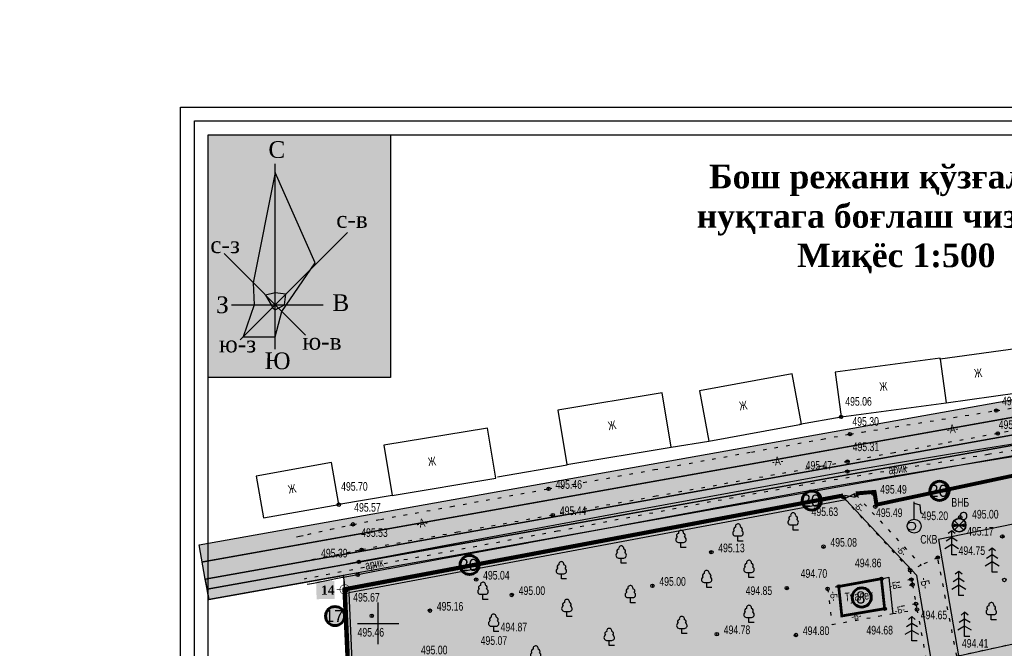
# Model space of a CAD drawing. Extents: x 0 to 667088, y 0 to 6446.
# Tile 80 of 83: x 2508 to 2650, y 375 to 466. Entities that reach past the tile are written whole.
import ezdxf

# ---------------------------------------------------------------- set-up
doc = ezdxf.new("R2010")
doc.units = 0
doc.header["$MEASUREMENT"] = 0
for name, pattern in [('CONTI', [0]), ('STRIH_1', [3, 2, -1]), ('STROT', [1.7, 0.5, -1.2])]:
    doc.linetypes.add(name, pattern=pattern)
for name, color, linetype in [('(002) Рамка', 7, 'Continuous'), ('Audi-СвК', 10, 'Continuous'), ('KNT_S0', 172, 'CONTI'), ('NAD_M0', 7, 'CONTI'), ('PI_OT0', 172, 'CONTI'), ('PI_ST0', 6, 'CONTI'), ('PI_TT0', 5, 'CONTI'), ('SETKR', 2, 'CONTI'), ('SIT_L0', 250, 'CONTI'), ('STR_L0', 6, 'CONTI'), ('USLZN0', 250, 'CONTI'), ('ZAPSK0', 250, 'CONTI'), ('стен', 7, 'Continuous')]:
    doc.layers.add(name, color=color, linetype=linetype)
doc.layers.add('.', color=7, linetype='Continuous', lineweight=15)
doc.layers.add('RAZMER CIP', color=252, linetype='Continuous', lineweight=18)
doc.styles.add('GOST 2.304', font='CS_Gost2304.shx')
doc.styles.add('SHRFT', font='TXT', dxfattribs={"width": 0.75})
doc.styles.get("Standard").update_dxf_attribs({"font": 'times.ttf'})
doc.styles.add('СТАНДАРТ', font='times.ttf')
doc.linetypes.add('ОГРАДА_ГЛИН', pattern='A,4,["|",Standard,S=0.8,R=0,X=0,Y=-0.8],0.5,["|",Standard,S=0.8,R=0,X=0,Y=-0.8],3.5', length=8)

# ---------------------------------------------------------------- blocks, each defined once
blk = doc.blocks.new('BL_333')
at = {"color": 0}
for p, q in [((0, -3), (0, 3)), ((-3, 0), (3, 0))]:
    blk.add_line(p, q, dxfattribs=at)
blk = doc.blocks.new('BL_101')
at = {"color": 0}
for p, q in [((-0.37, 0.75), (0.37, 0.75)), ((0, 0), (0, 0.75)), ((0.75, 0), (0, 0))]:
    blk.add_line(p, q, dxfattribs=at)
for centre, radius, start, end in [((-0.37, 1.14), 0.39, 120, 270), ((-0.34, 1.73), 0.3, 93, 230), ((0, 2.13), 0.37, 355, 195), ((0.34, 1.73), 0.3, 310, 87), ((0.37, 1.14), 0.39, 270, 60)]:
    blk.add_arc(centre, radius, start, end, dxfattribs=at)
blk = doc.blocks.new('BL_105')
at = {"color": 0}
for p, q in [((0, 3.5), (-0.5, 3.1)), ((0, 2.5), (0, 3.5)), ((0.5, 3.1), (0, 3.5)), ((0, 1.5), (-1, 0.9)), ((0, 2.5), (-0.8, 2)), ((0, 1.5), (0, 2.5)), ((0.8, 2), (0, 2.5)), ((0, 0), (0, 1.5)), ((1, 0.9), (0, 1.5)), ((0.75, 0), (0, 0))]:
    blk.add_line(p, q, dxfattribs=at)
blk = doc.blocks.new('BL_93')
at = {"color": 0}
for p, q in [((0, 1), (0, 3.5)), ((0, 3.3), (0.8, 3.1)), ((0.8, 3.1), (0.9, 2)), ((0.9, 2), (1.2, 1.8))]:
    blk.add_line(p, q, dxfattribs=at)
for centre, radius in [((0, 0), 1), ((-0.4, 0), 0.6), ((-0.4, 0), 0)]:
    blk.add_circle(centre, radius, dxfattribs=at)
blk = doc.blocks.new('BL_6')
at = {"color": 0}
for p, q in [((-1, 0), (1, 0)), ((-0.97, 0.25), (0.97, -0.25)), ((-0.97, -0.25), (0.97, 0.25)), ((-0.7, 0.7), (0.7, -0.7)), ((-0.7, -0.7), (0.7, 0.7))]:
    blk.add_line(p, q, dxfattribs=at)
for radius in [1, 0.95]:
    blk.add_circle((0, 0), radius, dxfattribs=at)
blk = doc.blocks.new('rhy')
at = {"layer": 'KNT_S0', "color": 5}
blk.add_lwpolyline([(1424.90116, 394.53), (1424.93116, 394.37), (1425.02116, 394.24), (1425.14116, 394.14), (1425.29116, 394.08), (1425.45116, 394.07), (1425.60116, 394.11), (1425.74116, 394.19), (1425.84116, 394.31), (1425.90116, 394.46), (1425.91116, 394.62), (1425.87116, 394.77), (1425.79116, 394.91), (1425.67116, 395.01), (1425.52116, 395.07), (1425.36116, 395.08), (1425.21116, 395.04), (1425.07116, 394.96), (1424.97116, 394.84), (1424.91116, 394.69), (1424.90116, 394.53)], dxfattribs=at)
at = {"layer": 'PI_ST0', "color": 0}
blk.add_circle((1337.78116, 386.07), 0.25, dxfattribs=at)
at = {"layer": 'PI_ST0', "color": 6}
blk.add_point((1337.78116, 386.07), dxfattribs=at)
at = {"layer": 'PI_TT0', "color": 0}
for centre in [(1407.70116, 408.89), (1430.16116, 409.81), (1408.99116, 406.41), (1430.37116, 406.5), (1408.63116, 402.43), (1408.61116, 400.99), (1365.39116, 398.5), (1408.03116, 397.3), (1409.88116, 397.59), (1412.37116, 397.8), (1335.04116, 396.21), (1412.66116, 395.92), (1366.01116, 394.7), (1424.93116, 394.37), (1337.10116, 393.36), (1431.03116, 391.62), (1405.16116, 390.13), (1338.34116, 389.69), (1388.93116, 389.33), (1337.95116, 387.93), (1421.69116, 388.56), (1417.69116, 386.72), (1354.92116, 385.38), (1380.41116, 384.48), (1407.36116, 384.38), (1413.53116, 385.5), (1417.87116, 385.38), (1418.04116, 384.65), (1431.32116, 385.32), (1336.10116, 383.77), (1360.06116, 383.15), (1399.84116, 384.15), (1405.75116, 384.04), (1418.54116, 381.88), (1339.81116, 380.13), (1348.22116, 380.89), (1414.00116, 381.17), (1418.68116, 381.06), (1389.73116, 377.49), (1401.17116, 377.36)]:
    blk.add_circle(centre, 0.25, dxfattribs=at)
for p in [(1407.70116, 408.89), (1430.16116, 409.81), (1408.99116, 406.41), (1430.37116, 406.5), (1408.63116, 402.43), (1408.61116, 400.99), (1365.39116, 398.5), (1409.88116, 397.59), (1412.37116, 397.8), (1335.04116, 396.21), (1408.03116, 397.3), (1366.01116, 394.7), (1412.66116, 395.92), (1337.10116, 393.36), (1424.93116, 394.37), (1431.03116, 391.62), (1338.34116, 389.69), (1388.93116, 389.33), (1405.16116, 390.13), (1337.95116, 387.93), (1421.69116, 388.56), (1417.69116, 386.72), (1354.92116, 385.38), (1413.53116, 385.5), (1417.87116, 385.38), (1418.04116, 384.65), (1336.10116, 383.77), (1380.41116, 384.48), (1399.84116, 384.15), (1405.75116, 384.04), (1407.36116, 384.38), (1360.06116, 383.15), (1418.54116, 381.88), (1348.22116, 380.89), (1414.00116, 381.17), (1418.68116, 381.06), (1339.81116, 380.13), (1389.73116, 377.49), (1401.17116, 377.36)]:
    blk.add_point(p, dxfattribs=at)
at = {"layer": 'SIT_L0', "color": 250}
for p, q in [((1408.25116, 397.58), (1409.72116, 397.27)), ((1409.62116, 397.76), (1408.30116, 397.11))]:
    blk.add_line(p, q, dxfattribs=at)
at = {"layer": 'STR_L0', "color": 0, "linetype": 'STROT'}
for points in [[(1328.93116, 391.55), (1329.38116, 391.65), (1330.55116, 391.91), (1332.14116, 392.26), (1333.88116, 392.65), (1335.48116, 393), (1336.65116, 393.26), (1337.10116, 393.36), (1341.08116, 394.08), (1351.35116, 395.95), (1365.39116, 398.5), (1380.70116, 401.27), (1394.74116, 403.82), (1405.01116, 405.69), (1408.99116, 406.41), (1410.78116, 406.7), (1415.54116, 407.46), (1422.31116, 408.55), (1430.16116, 409.81), (1438.13116, 411.11)], [(1438.55116, 407.97), (1430.37116, 406.5), (1422.31116, 405.02), (1415.36116, 403.71), (1410.47116, 402.78), (1408.63116, 402.43), (1404.74116, 401.72), (1394.69116, 399.9), (1380.96116, 397.42), (1366.01116, 394.7), (1352.28116, 392.22), (1342.23116, 390.4), (1338.34116, 389.69), (1337.88116, 389.6), (1336.68116, 389.36), (1335.04116, 389.02), (1333.26116, 388.67), (1331.63116, 388.34), (1330.43116, 388.09), (1329.97116, 388)], [(1409.88116, 397.59), (1419.27116, 387.45)], [(1417.69116, 386.72), (1408.03116, 397.3)], [(1424.44116, 374.32), (1441.42116, 378.03), (1440.47116, 383.9), (1449.09116, 385.09), (1448.94116, 386.05), (1455.48116, 387.02), (1455.26116, 388.31), (1459.61116, 388.95), (1459.08116, 392.21), (1473.37116, 394.75), (1477.93116, 368.37), (1478.60116, 362.18), (1458.90116, 357.65), (1456.91116, 370.03), (1443.11116, 367.94), (1441.64116, 376.24), (1424.92116, 372.16)], [(1438.43116, 295.91), (1433.22116, 328.12), (1432.54116, 332.09), (1424.92116, 372.16), (1424.44116, 374.32), (1421.69116, 388.56), (1419.27116, 387.45), (1417.69116, 386.72), (1417.87116, 385.38), (1418.04116, 384.65), (1418.54116, 381.88), (1418.68116, 381.06), (1426.70116, 337.61), (1418.27116, 336.01)], [(1417.87116, 385.38), (1414.72116, 384.7)], [(1418.04116, 384.65), (1414.81116, 383.95)], [(1407.36116, 384.38), (1405.75116, 384.04), (1406.39116, 378.88), (1415.19116, 380.46), (1418.68116, 381.06)], [(1418.54116, 381.88), (1415.11116, 381.22)]]:
    blk.add_lwpolyline(points, dxfattribs=at)
at = {"layer": 'STR_L0', "color": 0}
for points in [[(1435.74116, 419.13), (1422.06116, 417.24), (1422.04116, 417.24)], [(1422.06116, 417.24), (1422.04116, 417.4), (1406.83116, 415.34)], [(1422.04116, 417.24), (1422.91116, 410.95), (1436.61116, 412.84)], [(1387.24116, 412.68), (1388.57116, 405.4), (1401.98116, 407.85), (1400.65116, 415.13), (1387.24116, 412.68)], [(1406.83116, 415.34), (1407.70116, 408.89), (1422.91116, 410.95)], [(1366.71116, 409.89), (1368.01116, 402.02), (1383.12116, 404.51), (1381.82116, 412.38), (1366.71116, 409.89)], [(1401.71116, 407.84), (1407.70116, 408.89)], [(1452.93116, 408.16), (1451.25116, 407.9), (1446.72116, 407.19), (1440.13116, 406.16), (1432.24116, 404.9), (1423.84116, 403.55), (1415.71116, 402.2), (1408.61116, 400.99), (1400.19116, 399.48), (1388.61116, 397.35), (1375.43116, 394.91), (1362.21116, 392.46), (1350.52116, 390.28), (1341.91116, 388.67), (1337.95116, 387.93), (1336.70116, 387.69), (1335.27116, 387.42), (1333.80116, 387.14), (1332.41116, 386.87), (1331.26116, 386.64), (1330.46116, 386.48), (1330.17116, 386.43)], [(1432.52116, 403.13), (1424.78116, 401.88), (1424.13116, 401.78), (1416.04116, 400.44), (1416.01116, 400.43), (1408.92116, 399.22), (1408.88116, 399.21), (1400.97116, 397.8), (1400.51116, 397.71), (1388.94116, 395.59), (1388.78116, 395.56), (1375.76116, 393.15), (1375.64116, 393.12), (1362.54116, 390.7), (1362.35116, 390.66), (1350.85116, 388.52), (1350.82116, 388.51), (1342.33116, 386.92), (1342.24116, 386.91), (1338.29116, 386.17)], [(1341.55116, 404.81), (1342.75116, 397.55), (1357.76116, 400.02), (1356.56116, 407.28), (1341.55116, 404.81)], [(1383.12116, 404.51), (1388.57116, 405.4)], [(1323.09116, 400.35), (1324.16116, 394.28), (1335.04116, 396.21), (1333.97116, 402.28), (1323.09116, 400.35)], [(1358.01116, 400.22), (1368.10116, 401.98)], [(1338.28116, 386.17), (1337.78116, 386.07), (1337.04116, 385.93), (1335.69116, 385.67), (1335.60116, 385.66), (1334.14116, 385.38), (1333.97116, 385.35), (1332.76116, 385.11), (1331.61116, 384.88)], [(1331.60116, 384.88), (1331.38116, 384.83), (1330.79116, 384.72), (1330.47116, 384.66)], [(1407.36116, 384.38), (1407.81116, 380.12), (1414.00116, 381.17), (1413.53116, 385.5), (1413.22116, 385.44), (1407.36116, 384.38)], [(1413.53116, 385.5), (1414.59116, 385.73), (1414.72116, 384.7), (1414.81116, 383.95), (1415.11116, 381.22), (1415.19116, 380.46)]]:
    blk.add_lwpolyline(points, dxfattribs=at)
at = {"layer": 'ZAPSK0', "color": 4, "linetype": 'STROT'}
blk.add_lwpolyline([(1452.94715, 407.25438), (1428.99599, 403.46356), (1402.10821, 399.02432), (1388.8367, 396.59496), (1366.68476, 392.36296), (1343.74808, 388.07307), (1330.03972, 385.44845)], dxfattribs=at)
at = {"layer": 'ZAPSK0', "color": 0}
for points in [[(1445.66577, 403.37076), (1412.99999, 396.41114), (1412.71781, 398.24044), (1409.84672, 397.9983)], [(1407.94674, 397.74879), (1335.62762, 384.1456), (1337.64493, 338.05003)]]:
    blk.add_lwpolyline(points, dxfattribs=at)
at = {"layer": 'ZAPSK0', "color": 0, "linetype": 'ОГРАДА_ГЛИН', "ltscale": 0.5}
for points in [[(1445.75116, 402.97), (1412.66116, 395.92), (1412.37116, 397.8), (1409.88116, 397.59)], [(1408.03116, 397.3), (1336.10116, 383.77), (1338.10116, 338.07)]]:
    blk.add_lwpolyline(points, dxfattribs=at)
at = {"layer": 'ZAPSK0', "color": 0, "linetype": 'ОГРАДА_ГЛИН'}
blk.add_lwpolyline([(1342.75116, 397.55), (1335.04116, 396.21), (1335.04116, 396.21)], dxfattribs=at)
at = {"layer": 'SETKR', "color": 112}
blk.add_blockref('BL_333', (1340.75116, 379.05), dxfattribs=at)
at = {"layer": 'USLZN0', "color": 5}
blk.add_blockref('BL_93', (1418.28116, 393.1), dxfattribs=at)
at = {"layer": 'USLZN0', "color": 250}
for name, p in [('BL_101', (1400.77116, 392.53)), ('BL_101', (1392.79116, 390.93)), ('BL_101', (1384.54116, 390)), ('BL_105', (1423.70116, 388.94)), ('BL_101', (1375.89116, 387.74)), ('BL_105', (1429.56116, 386.44)), ('BL_101', (1367.24116, 385.47)), ('BL_101', (1394.38116, 385.67)), ('BL_101', (1388.26116, 384.21)), ('BL_105', (1424.73116, 383.06)), ('BL_101', (1355.89839, 382.4988)), ('BL_101', (1377.22116, 382.02)), ('BL_101', (1368.04116, 380.02)), ('BL_101', (1429.43116, 379.56)), ('BL_101', (1357.45116, 377.89)), ('BL_101', (1394.38116, 379.16)), ('BL_105', (1425.57116, 377.15)), ('BL_101', (1384.67116, 377.56)), ('BL_105', (1417.944, 376.52813)), ('BL_101', (1374.16116, 375.83)), ('BL_101', (1363.52116, 373.3))]:
    blk.add_blockref(name, p, dxfattribs=at)
at = {"layer": 'USLZN0', "color": 1}
blk.add_blockref('BL_6', (1424.77116, 393.24), dxfattribs=at)
at = {"layer": 'NAD_M0', "color": 7, "style": 'SHRFT', "width": 0.75}
for s, height, rotation, p in [('Ж', 1.25, 6, (1427.02116, 414.55)), ('Ж', 1.25, 5, (1413.31116, 412.62)), ('Ж', 1.25, 8, (1393.06116, 409.84)), ('Ж', 1.25, 11, (1374.11116, 406.96)), ('-А-', 1.25, 7, (1423.0667, 406.4506)), ('Ж', 1.25, 7, (1348.01116, 401.77)), ('-А-', 1.25, 7, (1397.76116, 401.79)), ('арик', 1.25, 7, (1414.62116, 400.58)), ('Ж', 1.25, 12, (1327.84116, 397.77)), ('-Б-', 1, 311, (1409.45116, 396.08)), ('-А-', 1.25, 10, (1346.37677, 392.81398)), ('-Б-', 1, 311, (1415.60116, 389.74)), ('арик', 1.25, 11, (1338.97116, 386.78)), ('-Б-', 1, 10, (1414.83116, 383.93)), ('-Б-', 1.25, 281, (1419.11734, 385.56495)), ('-Б-', 1, 275, (1406.10116, 383.66)), ('Туалет', 1.25, 5, (1408.27749, 382.20801)), ('-Б-', 1, 8, (1409.25116, 379.52)), ('-Б-', 1, 11, (1415.58116, 380.37))]:
    blk.add_text(s, height=height, rotation=rotation, dxfattribs=at).set_placement(p)
at = {"layer": 'NAD_M0', "color": 5, "style": 'SHRFT', "width": 0.75}
for s, p in [('ВНБ', (1423.65815, 395.91057)), ('СКВ', (1419.16627, 390.57575))]:
    blk.add_text(s, height=1.25, dxfattribs=at).set_placement(p)
at = {"layer": 'PI_OT0', "color": 0, "style": 'SHRFT', "width": 0.75}
for s, p in [('495.06', (1408.3108, 410.51202)), ('495.25', (1430.9913, 410.56276)), ('495.30', (1409.3426, 407.61129)), ('495.29', (1430.50432, 407.15807)), ('495.31', (1409.38081, 403.94722)), ('495.47', (1402.5786, 401.2755)), ('495.70', (1335.38438, 398.22193)), ('495.46', (1366.39116, 398.5)), ('495.49', (1413.37116, 397.8)), ('495.57', (1337.27625, 395.19218)), ('495.44', (1367.01116, 394.7)), ('495.63', (1403.43609, 394.565)), ('495.49', (1412.7563, 394.41425)), ('495.20', (1419.35595, 393.97475)), ('495.00', (1426.65651, 394.2017)), ('495.53', (1338.28742, 391.54344)), ('495.13', (1389.93116, 389.33)), ('495.08', (1406.16116, 390.13)), ('495.39', (1332.48135, 388.57883)), ('494.75', (1424.70116, 388.94)), ('494.86', (1409.71183, 387.15786)), ('495.04', (1355.92116, 385.38)), ('494.70', (1401.85917, 385.63169)), ('495.00', (1381.41116, 384.48)), ('495.67', (1337.13141, 382.19102)), ('495.00', (1361.06116, 383.15)), ('494.85', (1393.90049, 383.15482)), ('495.16', (1349.22116, 380.89)), ('494.65', (1419.22116, 379.64)), ('494.87', (1358.45116, 377.89)), ('495.46', (1337.75618, 377.13828)), ('494.78', (1390.73116, 377.49)), ('494.80', (1402.17116, 377.36)), ('494.68', (1411.37453, 377.44302)), ('495.07', (1355.56307, 375.93989)), ('494.41', (1425.18578, 375.53726)), ('495.00', (1346.92918, 374.57246))]:
    blk.add_text(s, height=1.25, dxfattribs=at).set_placement(p)
at = {"layer": 'PI_OT0', "color": 1, "style": 'SHRFT', "width": 0.75}
blk.add_text('495.17', height=1.25, dxfattribs=at).set_placement((1425.9391, 391.73817))
blk = doc.blocks.new('A$C95fb799e')
at = {"color": 1, "lineweight": 30}
blk.add_lwpolyline([(-8.39, 6.69), (-1.82, 6.69), (-0.46, 11.88), (6.36, 21.86), (-1.82, 40.36), (-6.3, 17.73), (-6.13, 13.25)], close=True, dxfattribs=at)
at = {"lineweight": 30}
for points in [[(-1.82, 4.17), (-1.82, 42.1)], [(-9.01, 6.07), (12.99, 28.07)], [(-12.29, 23.72), (4.39, 7.04)], [(-10.76, 13.25), (8.04, 13.25)]]:
    blk.add_lwpolyline(points, dxfattribs=at)
at = {"color": 5, "lineweight": 30}
blk.add_lwpolyline([(-3.82, 15.24), (-2.65, 13.25), (-2.28, 12.62), (-1.82, 12.24), (0.08, 13.25), (0.36, 15.44), (-1.82, 15.7)], close=True, dxfattribs=at)
at = {"color": 0, "char_height": 3.4214, "width": 3.4074, "attachment_point": 1, "rotation": 359.7332}
for s, insert in [('\\pi0.14978;С', (-3.34, 46.75)), ('\\pi-0.96775;с-в', (11.67, 32.43)), ('\\pi-0.82479;с-з', (-14.26, 27.25)), ('\\pi0.45159;З', (-14.34, 14.97)), ('\\pi0.15072;В', (9.76, 15.4)), ('\\pi-1.4284;ю-з', (-11.89, 6.94)), ('\\pi-1.5714;ю-в', (5.34, 7.48)), ('\\pi-0.57063;Ю', (-3.39, 3.51))]:
    blk.add_mtext(s, dxfattribs=dict(at, insert=insert))
blk = doc.blocks.new('A$Cc176be7d')
at = {"color": 7, "xscale": 0.3834332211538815, "yscale": 0.3834332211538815, "zscale": 0.3834332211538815}
blk.add_blockref('A$C95fb799e', (-8.407, -5.899), dxfattribs=at)
blk = doc.blocks.new('RER')
at = {"layer": '.', "true_color": 0xffffff}
h = blk.add_hatch(color=7, dxfattribs=at)
h.dxf.hatch_style = 1
h.paths.add_polyline_path([(51.721, 67.75), (66.038, 67.75), (66.038, 48.704), (51.721, 48.704)])
blk.add_lwpolyline([(51.721, 67.75), (66.038, 67.75), (66.038, 48.704), (51.721, 48.704)], close=True)
at = {"color": 5, "lineweight": 30}
blk.add_blockref('A$Cc176be7d', (66.079, 55.218), dxfattribs=at)
blk = doc.blocks.new('A$C38bcc154')
at = {"xscale": 0.8250000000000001, "yscale": 0.8250000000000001, "zscale": 0.8250000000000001}
blk.add_blockref('RER', (-54.481, -55.893), dxfattribs=at)
blk = doc.blocks.new('rtjkuk')
at = {"color": 6, "lineweight": 30, "const_width": 0.0954}
for points in [[(10284.82, 5900.85), (10287.68, 5900.85)], [(10286.25, 5902.28), (10286.25, 5899.41)]]:
    blk.add_lwpolyline(points, dxfattribs=at)
blk.add_lwpolyline([(10285.42, 5900.79, -0.428792), (10286.24, 5901.68, -0.392596), (10287.08, 5900.92, -1.012504)], format="xyb", close=True, dxfattribs=at)

msp = doc.modelspace()

# ---------------------------------------------------------------- hatches: boundary and pattern name
at = {"layer": '.', "lineweight": 30, "true_color": 0xf15558}
h = msp.add_hatch(color=13, dxfattribs=at)
h.dxf.hatch_style = 1
h.paths.add_polyline_path([(2564.31633, 264.93068), (2507.7576, 255.19836), (2507.50323, 256.67664), (2564.06196, 266.40896)])
edge = h.paths.add_edge_path()
edge.add_arc((2731.45314, 283.54371), 4, 15.5336492, 99.763532, ccw=False)
edge.add_line((2735.30704, 284.61493), (2739.99365, 267.75401))
edge.add_line((2739.99365, 267.75401), (2738.54844, 267.3523))
edge.add_line((2738.54844, 267.3523), (2733.61715, 285.09349))
edge.add_line((2733.61715, 285.09349), (2731.92959, 286.16244))
edge.add_line((2731.92959, 286.16244), (2509.06671, 247.8134))
edge.add_line((2509.06671, 247.8134), (2508.77509, 249.28527))
edge.add_line((2508.77509, 249.28527), (2730.77481, 287.48578))
h.paths.add_polyline_path([(2655.39503, 280.60301), (2655.14066, 282.08129), (2579.763, 269.11071), (2580.01738, 267.63243)], flags=17)
edge = h.paths.add_edge_path()
edge.add_line((2534.62113, 383.98384), (2534.35771, 385.46053))
edge.add_line((2534.35771, 385.46053), (2695.52536, 414.21088))
edge.add_arc((2696.22782, 410.27305), 4, 15.5336492, 100.1144778, ccw=False)
edge.add_line((2700.08172, 411.34426), (2731.53868, 298.17225))
edge.add_arc((2727.68479, 297.10103), 4, -80.236468, 15.5336492, ccw=False)
edge.add_line((2728.36312, 293.15897), (2659.33709, 281.28134))
edge.add_line((2659.33709, 281.28134), (2659.08272, 282.75962))
edge.add_line((2659.08272, 282.75962), (2729.44517, 294.8672))
edge.add_line((2729.44517, 294.8672), (2730.45663, 296.46401))
edge.add_line((2730.45663, 296.46401), (2698.39389, 411.81543))
edge.add_line((2698.39389, 411.81543), (2696.68067, 412.89329))
edge.add_line((2696.68067, 412.89329), (2534.62113, 383.98384))
h.paths.add_polyline_path([(2747.70144, 269.89644), (2749.14665, 270.29815), (2665.05084, 572.84773), (2663.60409, 572.45157)])
h.paths.add_polyline_path([(2571.94608, 267.76561), (2575.82094, 268.43238), (2576.07531, 266.9541), (2572.20046, 266.28734)], flags=17)
at = {"layer": '.', "lineweight": 30, "true_color": 0x3f4040}
h = msp.add_hatch(color=250, dxfattribs=at)
h.dxf.hatch_style = 1
edge = h.paths.add_edge_path()
edge.add_line((2655.8963, 570.30914), (2661.67714, 571.91596))
edge.add_line((2661.67714, 571.91596), (2745.77449, 269.36084))
edge.add_line((2745.77449, 269.36084), (2739.99365, 267.75401))
edge.add_line((2739.99365, 267.75401), (2735.30704, 284.61493))
edge.add_arc((2731.45314, 283.54371), 4, 15.5336492, 99.763532)
edge.add_line((2730.77481, 287.48578), (2508.77509, 249.28527))
edge.add_line((2508.77509, 249.28527), (2507.7576, 255.19836))
edge.add_line((2507.7576, 255.19836), (2728.36312, 293.15897))
edge.add_arc((2727.68479, 297.10103), 4, 279.763532, 375.5336492)
edge.add_line((2731.53868, 298.17225), (2700.08172, 411.34426))
edge.add_arc((2696.22782, 410.27305), 4, 15.5336492, 100.1144778)
edge.add_line((2695.52536, 414.21088), (2534.35771, 385.46053))
edge.add_line((2534.35771, 385.46053), (2533.47963, 390.38282))
edge.add_line((2533.47963, 390.38282), (2693.43485, 418.91689))
edge.add_arc((2692.73239, 422.85473), 4, 280.1144778, 375.5119397)
edge.add_line((2696.58668, 423.92448), (2655.8963, 570.30914))
at = {"layer": '.', "lineweight": 30}
h = msp.add_hatch(color=4, dxfattribs=at)
h.dxf.hatch_style = 1
h.paths.add_polyline_path([(2661.67714, 571.91596), (2663.60409, 572.45157), (2747.70144, 269.89644), (2745.77449, 269.36084)])
h.paths.add_polyline_path([(2534.88455, 382.50715), (2534.62113, 383.98384), (2671.49898, 408.40119), (2671.7624, 406.9245)])
at = {"layer": 'Audi-СвК', "ltscale": 100, "true_color": 0xffffff, "transparency": 33554687}
h = msp.add_hatch(color=7, dxfattribs=at)
edge = h.paths.add_edge_path()
edge.add_arc((2640.56105, 398.20906), 1.37986, 11.9837326, 371.9837326)
h = msp.add_hatch(color=7, dxfattribs=at)
edge = h.paths.add_edge_path()
edge.add_arc((2622.08665, 396.79876), 1.37986, 11.9837326, 371.9837326)
h = msp.add_hatch(color=7, dxfattribs=at)
edge = h.paths.add_edge_path()
edge.add_arc((2572.58776, 387.48804), 1.37986, 11.9837326, 371.9837326)
h = msp.add_hatch(color=7, dxfattribs=at)
edge = h.paths.add_edge_path()
edge.add_arc((2629.30681, 382.79232), 1.37986, 11.9837326, 371.9837326)
h = msp.add_hatch(color=7, dxfattribs=at)
edge = h.paths.add_edge_path()
edge.add_arc((2553.12003, 380.10399), 1.37986, 11.9837326, 371.9837326)
at = {"layer": 'стен', "lineweight": 30}
h = msp.add_hatch(color=9, dxfattribs=at)
h.dxf.hatch_style = 1
h.paths.add_polyline_path([(2556.20927, 263.53566), (2728.36312, 293.15897), (2731.53868, 298.17225), (2700.08172, 411.34426), (2695.52536, 414.21088), (2534.35771, 385.46053), (2534.88455, 382.50715), (2554.35166, 385.97985), (2557.2207, 322.94683), (2551.00372, 321.89699), (2553.81403, 283.34183), (2553.90546, 282.83335), (2552.88601, 282.65006)])
at = {"layer": 'стен', "lineweight": 30, "true_color": 0xfeeab9}
h = msp.add_hatch(color=254, dxfattribs=at)
h.dxf.hatch_style = 1
h.paths.add_polyline_path([(2662.34337, 288.82), (2676.18337, 291.25), (2674.84337, 299.06), (2660.97337, 296.62)])
h.paths.add_polyline_path([(2661.13337, 294.12), (2661.70851, 290.66919), (2658.53337, 290.14), (2657.96346, 293.54949)])
h.paths.add_polyline_path([(2577.31337, 373.17), (2578.86933, 366.61904), (2570.66337, 364.67), (2569.08337, 371.21)])
h.paths.add_polyline_path([(2590.46337, 345.74), (2593.12337, 331.88), (2585.41337, 330.41), (2582.68337, 344.1)])
h.paths.add_polyline_path([(2589.88337, 356.98), (2635.01337, 364.12), (2636.58337, 354.18), (2632.99337, 353.61), (2635.92337, 335.82), (2622.84337, 333.8), (2619.96337, 351.55), (2591.36337, 347.03)])
h.paths.add_polyline_path([(2662.96337, 383.06), (2679.85337, 385.61), (2678.79337, 391.5), (2691.13337, 393.51), (2695.40337, 369.38), (2682.76337, 367.33), (2681.87337, 373.3), (2665.13337, 370.72)])
h.paths.add_polyline_path([(2632.15337, 385.5), (2632.62337, 381.17), (2626.43337, 380.12), (2625.98337, 384.38)])
h.paths.add_polyline_path([(2670.90337, 404.63), (2671.64337, 401.21), (2665.42337, 399.55), (2664.37337, 402.97)])
at = {"layer": 'стен', "lineweight": 30}
h = msp.add_hatch(color=72, dxfattribs=at)
h.dxf.hatch_style = 1
h.paths.add_polyline_path([(2660.50004, 297.53264), (2656.65452, 296.87092), (2649.52966, 338.27658), (2656.6183, 339.49636), (2659.74222, 325.7717), (2655.38704, 324.9598)], flags=17)
edge = h.paths.add_edge_path()
edge.add_line((2616.64183, 303.34845), (2614.6352, 315.00985))
edge.add_arc((2617.59175, 315.51859), 3, 99.763532, 189.763532, ccw=False)
edge.add_line((2617.083, 318.47514), (2645.00728, 323.2802))
edge.add_arc((2645.51603, 320.32365), 3, 9.763532, 99.763532, ccw=False)
edge.add_line((2648.47257, 320.8324), (2652.29168, 298.63793))
edge.add_line((2652.29168, 298.63793), (2646.45278, 297.63321))
edge.add_line((2646.45278, 297.63321), (2645.37253, 303.91097))
edge.add_line((2645.37253, 303.91097), (2622.98602, 300.05881))
edge.add_line((2622.98602, 300.05881), (2622.25833, 304.28776))
edge.add_line((2622.25833, 304.28776), (2616.64183, 303.34845))
h.paths.add_polyline_path([(2643.31793, 374.37562), (2660.04337, 378.03), (2659.09337, 383.9), (2667.71337, 385.09), (2667.56337, 386.05), (2674.10337, 387.02), (2673.88337, 388.31), (2678.23337, 388.95), (2677.70337, 392.21), (2691.99337, 394.75), (2696.55337, 368.37), (2697.22337, 362.18), (2677.52337, 357.65), (2675.53337, 370.03), (2661.73337, 367.94), (2660.26337, 376.24), (2643.69291, 372.19649), (2649.02091, 341.23313), (2655.93911, 342.42357), (2654.44244, 349.14426), (2700.48962, 359.79905), (2706.05581, 336.03113), (2672.42016, 328.26882), (2680.07315, 287.25138), (2722.80921, 294.82213), (2697.91881, 388.86592), (2694.5181, 401.12409), (2673.0935, 399.11064), (2673.28987, 397.89738), (2640.4244, 391.19117)])
edge = h.paths.add_edge_path()
edge.add_line((2636.89337, 336.01), (2645.56899, 337.65662))
edge.add_line((2645.56899, 337.65662), (2637.26194, 385.98223))
edge.add_line((2637.26194, 385.98223), (2627.01229, 396.90689))
edge.add_line((2627.01229, 396.90689), (2555.13815, 383.44101))
edge.add_line((2555.13815, 383.44101), (2555.90469, 365.92572))
edge.add_line((2555.90469, 365.92572), (2565.61845, 366.47726))
edge.add_line((2565.61845, 366.47726), (2566.50858, 346.13791))
edge.add_line((2566.50858, 346.13791), (2569.79561, 327.03555))
edge.add_arc((2572.75216, 327.5443), 3, 189.763532, 283.405185)
edge.add_line((2573.44766, 324.62604), (2604.93337, 332.13))
edge.add_line((2604.93337, 332.13), (2604.53827, 334.82912))
edge.add_line((2604.53827, 334.82912), (2595.97793, 332.73728))
edge.add_line((2595.97793, 332.73728), (2596.20107, 331.51264))
edge.add_line((2596.20107, 331.51264), (2584.61471, 329.23971))
edge.add_line((2584.61471, 329.23971), (2581.50924, 344.87447))
edge.add_line((2581.50924, 344.87447), (2589.94761, 346.65326))
edge.add_line((2589.94761, 346.65326), (2583.70337, 357.71))
edge.add_line((2583.70337, 357.71), (2573.40337, 364))
edge.add_line((2573.40337, 364), (2569.68337, 363.11))
edge.add_line((2569.68337, 363.11), (2567.35337, 372.25))
edge.add_line((2567.35337, 372.25), (2578.43337, 374.95))
edge.add_line((2578.43337, 374.95), (2580.73337, 365.74))
edge.add_line((2580.73337, 365.74), (2590.42337, 347.93))
edge.add_line((2590.42337, 347.93), (2588.94337, 357.51))
edge.add_line((2588.94337, 357.51), (2635.73337, 365.04))
edge.add_line((2635.73337, 365.04), (2637.54337, 353.32))
edge.add_line((2637.54337, 353.32), (2634.04337, 352.75))
edge.add_line((2634.04337, 352.75), (2636.89337, 336.01))
h.paths.add_polyline_path([(2607.51337, 340.3), (2620.58337, 342.08), (2622.12337, 332.74), (2626.62881, 333.38768), (2628.3146, 324.4666), (2610.68416, 321.43285)])
h.paths.add_polyline_path([(2607.50337, 344), (2606.77749, 348.51585), (2619.18337, 350.51), (2619.94337, 345.97)], flags=17)
edge = h.paths.add_edge_path()
edge.add_line((2576.91402, 285.66736), (2580.87579, 286.34907))
edge.add_line((2580.87579, 286.34907), (2579.79555, 292.62681))
edge.add_line((2579.79555, 292.62681), (2608.48392, 297.56336))
edge.add_line((2608.48392, 297.56336), (2607.74625, 301.85028))
edge.add_line((2607.74625, 301.85028), (2611.71154, 302.5163))
edge.add_line((2611.71154, 302.5163), (2609.70762, 314.16192))
edge.add_arc((2606.75107, 313.65317), 3, 9.7635513, 99.7635079)
edge.add_line((2606.24233, 316.60972), (2578.00651, 311.75107))
edge.add_line((2578.00651, 311.75107), (2577.40148, 315.2672))
edge.add_arc((2574.93769, 314.84325), 2.5, 9.763532, 99.763532)
edge.add_line((2574.51373, 317.30704), (2574.02097, 317.22225))
edge.add_arc((2574.44493, 314.75846), 2.5, 99.763532, 189.763532)
edge.add_line((2571.98114, 314.3345), (2576.91402, 285.66736))
h.paths.add_polyline_path([(2577.82977, 280.34557), (2581.79056, 281.02712), (2582.87181, 274.74937), (2648.43743, 286.03154), (2647.35716, 292.30947), (2653.20742, 293.31615), (2655.03891, 282.6726), (2579.66125, 269.70202)])
edge = h.paths.add_edge_path()
edge.add_line((2569.31349, 271.27105), (2574.56807, 272.17523))
edge.add_line((2574.56807, 272.17523), (2575.22963, 268.33063))
edge.add_line((2575.22963, 268.33063), (2571.94608, 267.76561))
edge.add_arc((2571.60692, 269.73665), 2, 189.763532, 279.763532, ccw=False)
edge.add_line((2569.63589, 269.39748), (2569.31349, 271.27105))
edge = h.paths.add_edge_path()
edge.add_line((2552.88601, 282.65006), (2554.49509, 282.93937))
edge.add_line((2554.49509, 282.93937), (2552.32175, 312.76279))
edge.add_line((2552.32175, 312.76279), (2559.74477, 269.62452))
edge.add_line((2559.74477, 269.62452), (2565.37143, 270.59273))
edge.add_line((2565.37143, 270.59273), (2565.69382, 268.71915))
edge.add_arc((2563.72279, 268.37999), 2, -80.236468, 9.763532, ccw=False)
edge.add_line((2564.06196, 266.40896), (2555.95233, 265.0135))
edge.add_line((2555.95233, 265.0135), (2552.88601, 282.65006))
h.paths.add_polyline_path([(2574.28337, 364.21), (2579.77337, 365.51), (2583.79337, 358.51)], flags=17)

# ---------------------------------------------------------------- linework, layer by layer
at = {"color": 18, "lineweight": 30, "true_color": 0x000000}
for points in [[(2530.77926, 453.69009), (2860.12799, 453.69009), (2860.12799, 245.19328), (2530.77926, 245.19328)], [(2532.77926, 451.69009), (2858.12799, 451.69009), (2858.12799, 247.19328), (2532.77926, 247.19328)], [(2534.77926, 449.69009), (2762.20938, 449.69009), (2762.20938, 249.19328), (2534.77926, 249.19328)], [(2556.20927, 263.53566), (2728.36312, 293.15897), (2731.53868, 298.17225), (2700.08172, 411.34426), (2695.52536, 414.21088), (2534.35771, 385.46053), (2534.88455, 382.50715), (2554.35166, 385.97985), (2557.2207, 322.94683), (2551.00372, 321.89699), (2553.81403, 283.34183), (2553.90546, 282.83335), (2552.88601, 282.65006)]]:
    msp.add_lwpolyline(points, close=True, dxfattribs=at)
at = {"lineweight": 60, "ltscale": 50, "transparency": 33554687}
for centre in [(2640.56105, 398.20906), (2622.08665, 396.79876), (2572.58776, 387.48804), (2629.30681, 382.79232), (2553.12003, 380.10399)]:
    msp.add_circle(centre, 1.37986, dxfattribs=at)
at = {"layer": 'ZAPSK0', "color": 5, "lineweight": 30}
for points in [[(2655.8963, 570.30914), (2661.67714, 571.91596), (2745.77449, 269.36084), (2739.99365, 267.75401), (2735.30704, 284.61493, 0.385015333), (2730.77481, 287.48578), (2508.77509, 249.28527), (2507.7576, 255.19836), (2728.36312, 293.15897, 0.444027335), (2731.53868, 298.17225), (2700.08172, 411.34426, 0.386774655), (2695.52536, 414.21088), (2534.35771, 385.46053), (2533.47963, 390.38282), (2693.43485, 418.91689, 0.442082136), (2696.58668, 423.92448)], [(2534.62113, 383.98384), (2534.35771, 385.46053), (2695.52536, 414.21088, -0.386774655), (2700.08172, 411.34426), (2731.53868, 298.17225, -0.444027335), (2728.36312, 293.15897), (2659.33709, 281.28134), (2659.08272, 282.75962), (2729.44517, 294.8672), (2730.45663, 296.46401), (2698.39389, 411.81543), (2696.68067, 412.89329)]]:
    msp.add_lwpolyline(points, format="xyb", close=True, dxfattribs=at)
at = {"layer": 'ZAPSK0', "color": 7, "linetype": 'STRIH_1', "lineweight": 30, "true_color": 0xffffff, "const_width": 0.2}
msp.add_lwpolyline([(2533.91867, 387.92168), (2695.84974, 416.80821)], dxfattribs=at)
at = {"layer": 'ZAPSK0', "color": 5, "lineweight": 30}
msp.add_lwpolyline([(2534.88455, 382.50715), (2534.62113, 383.98384), (2671.49898, 408.40119), (2671.7624, 406.9245)], close=True, dxfattribs=at)
at = {"layer": 'ZAPSK0', "color": 18, "lineweight": 30, "true_color": 0x000000, "const_width": 0.4}
for points in [[(2628.48656, 397.78929), (2631.16258, 398.01498), (2631.44876, 396.15973), (2664.3317, 403.16561)], [(2554.51598, 383.9345), (2626.6164, 397.49655)]]:
    msp.add_lwpolyline(points, dxfattribs=at)
at = {"layer": 'ZAPSK0', "color": 5, "lineweight": 30}
for points in [[(2673.28987, 397.89738), (2640.4244, 391.19117), (2643.31793, 374.37562), (2660.04337, 378.03)], [(2645.56899, 337.65662), (2637.26194, 385.98223), (2627.01229, 396.90689), (2555.13815, 383.44101), (2555.90469, 365.92572)]]:
    msp.add_lwpolyline(points, dxfattribs=at)
at = {"layer": 'ZAPSK0', "color": 18, "lineweight": 30, "true_color": 0x000000, "const_width": 0.4}
msp.add_lwpolyline([(2632.15337, 385.5), (2632.62337, 381.17), (2626.43337, 380.12), (2625.98337, 384.38)], close=True, dxfattribs=at)
at = {"layer": 'ZAPSK0', "color": 240, "lineweight": 30, "true_color": 0xed1f24, "const_width": 0.4}
msp.add_lwpolyline([(2554.53899, 383.93882), (2557.2207, 322.94683), (2551.0539, 321.90546), (2553.82332, 283.29018), (2556.88774, 265.17446)], dxfattribs=at)

# ---------------------------------------------------------------- block references
at = {"layer": '(002) Рамка', "color": 0}
msp.add_blockref('rhy', (1218.62222, 0), dxfattribs=at)
at = {"color": 5, "linetype": 'Continuous', "lineweight": 30, "xscale": 2.232711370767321, "yscale": 2.232711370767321, "zscale": 2.232711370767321}
msp.add_blockref('A$C38bcc154', (2561.14998, 449.69009), dxfattribs=at)
at = {"color": 5, "lineweight": 30, "xscale": 0.8399999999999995, "yscale": 0.8399999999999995, "zscale": 0.8399999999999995, "rotation": 0.7402931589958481}
msp.add_blockref('rtjkuk', (-6021.14977, -4683.99364), dxfattribs=at)

# ---------------------------------------------------------------- texts
at = {"color": 18, "lineweight": 30, "true_color": 0x000000, "insert": (2551.08083, 384.50765), "char_height": 1.306368, "attachment_point": 1, "rotation": 0.5021703, "style": 'СТАНДАРТ', "bg_fill": 1, "box_fill_scale": 1.5, "bg_fill_color": 2, "bg_fill_transparency": 0}
msp.add_mtext_dynamic_manual_height_columns('\\A1;{\\fTimes New Roman|b1|i0|c204|p18;\\C6;14}', width=1.306368, gutter_width=9.34499, heights=[1.3328], dxfattribs=at)
at = {"layer": 'RAZMER CIP', "lineweight": 25, "ltscale": 50, "transparency": 33554687, "char_height": 1.75, "width": 2.5603584, "attachment_point": 2, "style": 'GOST 2.304'}
for s, insert in [('{\\fArial|b0|i0|c0|p34;\\C0;20}', (2640.42668, 399.08805)), ('{\\fArial|b0|i0|c0|p34;\\C0;20}', (2621.95228, 397.67775)), ('{\\fArial|b0|i0|c0|p34;\\C0;20}', (2572.45339, 388.36703)), ('{\\fArial|b0|i0|c0|p34;\\C0;8}', (2629.17244, 383.67132)), ('{\\fArial|b0|i0|c0|p34;\\C0;17}', (2552.98565, 380.98299))]:
    msp.add_mtext(s, dxfattribs=dict(at, insert=insert))

# ---------------------------------------------------------------- next in the draw order: texts
at = {"color": 0, "insert": (2634.30859, 437.4877), "char_height": 3.4137676, "width": 72.3633452, "attachment_point": 5, "bg_fill": 3, "box_fill_scale": 1.5, "bg_fill_color": 256, "bg_fill_transparency": 0}
msp.add_mtext('{\\fTimes New Roman|b1|i0|c204|p18;\\C5;Бош режани қўзғалмас нуқтага боғлаш чизмаси Миқёс 1:500}', dxfattribs=at)

doc.saveas('drawing.dxf')
